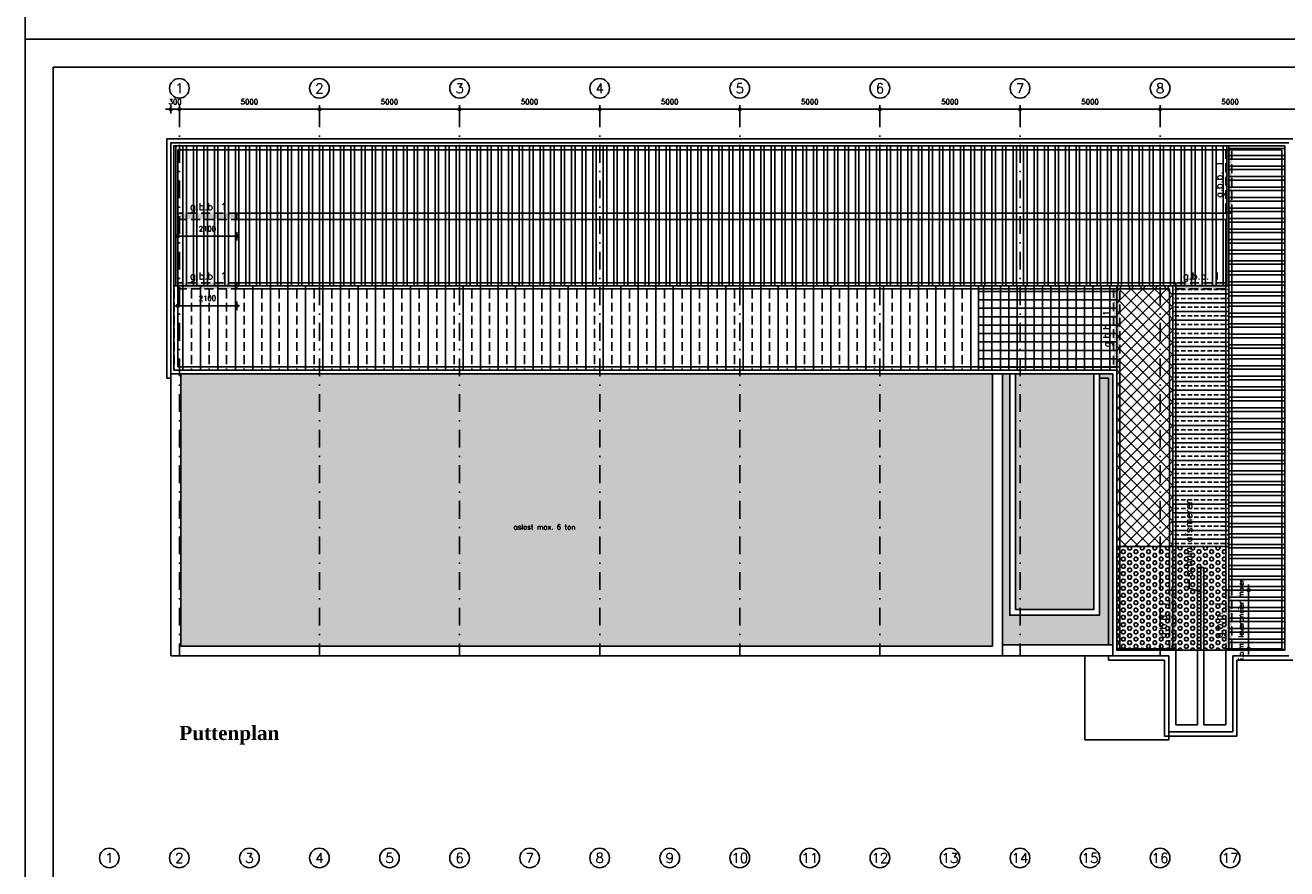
# Model space of a CAD drawing. Extents: x 0 to 139900, y 0 to 143500.
# Tile 3 of 34: x 0 to 45020, y 29806 to 59900. Entities that reach past the tile are written whole.
import ezdxf
from ezdxf.enums import TextEntityAlignment as Align

# ---------------------------------------------------------------- set-up
doc = ezdxf.new("R2010")
doc.units = 0
doc.header["$LTSCALE"] = 100
doc.header["$PDMODE"] = 3
doc.header["$PDSIZE"] = -3
doc.linetypes.add('DASHDOT2', pattern=[12.7, 6.35, -3.175, 0, -3.175])
doc.linetypes.add('HIDDEN2', pattern=[4.7625, 3.175, -1.5875])
doc.layers.get('0').update_dxf_attribs({"linetype": 'CONTINUOUS'})
doc.layers.get('DEFPOINTS').update_dxf_attribs({"linetype": 'CONTINUOUS'})
for name, color, linetype in [('A--A$1C-_CIRKEL', 3, 'CONTINUOUS'), ('A--A16--_F123-_SOLID', 27, 'CONTINUOUS'), ('A--A23--_F1---_ROOSTER', 8, 'CONTINUOUS'), ('A--L$2A-', 7, 'CONTINUOUS'), ('A--L$2A-_F123-', 1, 'CONTINUOUS'), ('A--L$7A-_STRAMIEN', 1, 'DASHDOT2'), ('A--L16--_F123-', 3, 'CONTINUOUS'), ('A--L33--_F123-', 7, 'CONTINUOUS'), ('A--M$1A-_F123-_MAATV', 7, 'CONTINUOUS'), ('A--T$1A-_F123-_0_18MM', 1, 'CONTINUOUS'), ('A--T$1A-_F123-_0_25MM', 2, 'CONTINUOUS')]:
    doc.layers.add(name, color=color, linetype=linetype)
doc.styles.add('0_18', font='ROMANS.shx', dxfattribs={"height": 180})
doc.styles.add('0_25', font='ROMANS.shx', dxfattribs={"height": 250})
doc.styles.add('ALFA-0_25', font='ROMANS')
doc.styles.add('DLV5', font='TIMESBD.TTF')
doc.styles.add('MISO', font='ROMANS.shx')
doc.dimstyles.new('DLV18', dxfattribs={"dimscale": 100, "dimtxt": 1.8, "dimasz": 1, "dimexe": 0, "dimexo": 0, "dimgap": 0, "dimtad": 0, "dimdec": 0, "dimrnd": 1, "dimzin": 0, "dimtxsty": 'MISO', "dimblk1": '$DIMDLV', "dimblk2": '$DIMDLV', "dimsah": 1, "dimcen": 0, "dimse1": 1, "dimse2": 1, "dimclrd": 256, "dimclre": 256, "dimclrt": 1, "dimazin": 3, "dimtfac": 1, "dimtdec": 0, "dimtix": 1, "dimtmove": 0, "dimatfit": 3, "dimtvp": 1.5, "dimtolj": 1, "dimtzin": 0})

# ---------------------------------------------------------------- blocks, each defined once
blk = doc.blocks.new('KA-A1-2X')
at = {"layer": 'A--L$2A-_F123-'}
blk.add_lwpolyline([(0, 0), (0, 594), (1261, 594), (1261, 0)], close=True, dxfattribs=at)
at = {"layer": 'A--L$2A-_F123-', "color": 4}
blk.add_lwpolyline([(10, 10), (1251, 10), (1251, 584), (10, 584)], close=True, dxfattribs=at)
blk = doc.blocks.new('$DIMDLV')
at = {"color": 0}
for p, q in [((-1, 0), (1, 0)), ((0, -1.5), (0, 1.5))]:
    blk.add_line(p, q, dxfattribs=at)
blk.add_circle((0, 0), 0.5, dxfattribs=at)
blk = doc.blocks.new('*D131')
at = {"layer": 'A--M$1A-_F123-_MAATV', "linetype": 'CONTINUOUS'}
blk.add_line((25600, 56900), (30400, 56900), dxfattribs=at)
at = {"layer": 'DEFPOINTS', "color": 0, "linetype": 'CONTINUOUS'}
for p in [(25500, 56900), (30500, 56900), (30500, 56900)]:
    blk.add_point(p, dxfattribs=at)
at = {"layer": 'A--M$1A-_F123-_MAATV', "linetype": 'CONTINUOUS', "xscale": 100, "yscale": 100, "zscale": 100, "rotation": 180}
blk.add_blockref('$DIMDLV', (25500, 56900), dxfattribs=at)
at = {"layer": 'A--M$1A-_F123-_MAATV', "linetype": 'CONTINUOUS', "xscale": 100, "yscale": 100, "zscale": 100}
blk.add_blockref('$DIMDLV', (30500, 56900), dxfattribs=at)
at = {"layer": 'A--M$1A-_F123-_MAATV', "color": 1, "linetype": 'CONTINUOUS', "insert": (28000, 57170), "char_height": 180, "attachment_point": 5, "style": 'MISO'}
blk.add_mtext('\\A1;5000', dxfattribs=at)
blk = doc.blocks.new('*D133')
at = {"layer": 'A--M$1A-_F123-_MAATV', "linetype": 'CONTINUOUS'}
blk.add_line((15600, 56900), (20400, 56900), dxfattribs=at)
at = {"layer": 'DEFPOINTS', "color": 0, "linetype": 'CONTINUOUS'}
for p in [(15500, 56900), (20500, 56900), (20500, 56900)]:
    blk.add_point(p, dxfattribs=at)
at = {"layer": 'A--M$1A-_F123-_MAATV', "linetype": 'CONTINUOUS', "xscale": 100, "yscale": 100, "zscale": 100, "rotation": 180}
blk.add_blockref('$DIMDLV', (15500, 56900), dxfattribs=at)
at = {"layer": 'A--M$1A-_F123-_MAATV', "linetype": 'CONTINUOUS', "xscale": 100, "yscale": 100, "zscale": 100}
blk.add_blockref('$DIMDLV', (20500, 56900), dxfattribs=at)
at = {"layer": 'A--M$1A-_F123-_MAATV', "color": 1, "linetype": 'CONTINUOUS', "insert": (18000, 57170), "char_height": 180, "attachment_point": 5, "style": 'MISO'}
blk.add_mtext('\\A1;5000', dxfattribs=at)
blk = doc.blocks.new('CIRKEL')
at = {"layer": 'A--A$1C-_CIRKEL'}
blk.add_circle((0, 0), 350, dxfattribs=at)
blk = doc.blocks.new('*D132')
at = {"layer": 'A--M$1A-_F123-_MAATV', "linetype": 'CONTINUOUS'}
blk.add_line((5600, 56900), (10400, 56900), dxfattribs=at)
at = {"layer": 'DEFPOINTS', "color": 0, "linetype": 'CONTINUOUS'}
for p in [(5500, 56900), (10500, 56900), (10500, 56900)]:
    blk.add_point(p, dxfattribs=at)
at = {"layer": 'A--M$1A-_F123-_MAATV', "linetype": 'CONTINUOUS', "xscale": 100, "yscale": 100, "zscale": 100, "rotation": 180}
blk.add_blockref('$DIMDLV', (5500, 56900), dxfattribs=at)
at = {"layer": 'A--M$1A-_F123-_MAATV', "linetype": 'CONTINUOUS', "xscale": 100, "yscale": 100, "zscale": 100}
blk.add_blockref('$DIMDLV', (10500, 56900), dxfattribs=at)
at = {"layer": 'A--M$1A-_F123-_MAATV', "color": 1, "linetype": 'CONTINUOUS', "insert": (8000, 57170), "char_height": 180, "attachment_point": 5, "style": 'MISO'}
blk.add_mtext('\\A1;5000', dxfattribs=at)
blk = doc.blocks.new('*D130')
at = {"layer": 'A--M$1A-_F123-_MAATV', "linetype": 'CONTINUOUS'}
for p, q in [((5100, 56900), (5000, 56900)), ((5200, 56900), (5500, 56900)), ((5600, 56900), (5700, 56900))]:
    blk.add_line(p, q, dxfattribs=at)
at = {"layer": 'DEFPOINTS', "color": 0, "linetype": 'CONTINUOUS'}
for p in [(5500, 56900), (5500, 56900), (5200, 55700)]:
    blk.add_point(p, dxfattribs=at)
at = {"layer": 'A--M$1A-_F123-_MAATV', "linetype": 'CONTINUOUS', "xscale": 100, "yscale": 100, "zscale": 100}
blk.add_blockref('$DIMDLV', (5200, 56900), dxfattribs=at)
at = {"layer": 'A--M$1A-_F123-_MAATV', "linetype": 'CONTINUOUS', "xscale": 100, "yscale": 100, "zscale": 100, "rotation": 180}
blk.add_blockref('$DIMDLV', (5500, 56900), dxfattribs=at)
at = {"layer": 'A--M$1A-_F123-_MAATV', "color": 1, "linetype": 'CONTINUOUS', "insert": (5350, 57170), "char_height": 180, "attachment_point": 5, "style": 'MISO'}
blk.add_mtext('\\A1;300', dxfattribs=at)
blk = doc.blocks.new('*D134')
at = {"layer": 'A--M$1A-_F123-_MAATV', "linetype": 'CONTINUOUS'}
blk.add_line((10600, 56900), (15400, 56900), dxfattribs=at)
at = {"layer": 'DEFPOINTS', "color": 0, "linetype": 'CONTINUOUS'}
for p in [(10500, 56900), (15500, 56900), (15500, 56900)]:
    blk.add_point(p, dxfattribs=at)
at = {"layer": 'A--M$1A-_F123-_MAATV', "linetype": 'CONTINUOUS', "xscale": 100, "yscale": 100, "zscale": 100, "rotation": 180}
blk.add_blockref('$DIMDLV', (10500, 56900), dxfattribs=at)
at = {"layer": 'A--M$1A-_F123-_MAATV', "linetype": 'CONTINUOUS', "xscale": 100, "yscale": 100, "zscale": 100}
blk.add_blockref('$DIMDLV', (15500, 56900), dxfattribs=at)
at = {"layer": 'A--M$1A-_F123-_MAATV', "color": 1, "linetype": 'CONTINUOUS', "insert": (13000, 57170), "char_height": 180, "attachment_point": 5, "style": 'MISO'}
blk.add_mtext('\\A1;5000', dxfattribs=at)
blk = doc.blocks.new('*D135')
at = {"layer": 'A--M$1A-_F123-_MAATV', "linetype": 'CONTINUOUS'}
blk.add_line((20600, 56900), (25400, 56900), dxfattribs=at)
at = {"layer": 'DEFPOINTS', "color": 0, "linetype": 'CONTINUOUS'}
for p in [(20500, 56900), (25500, 56900), (25500, 56900)]:
    blk.add_point(p, dxfattribs=at)
at = {"layer": 'A--M$1A-_F123-_MAATV', "linetype": 'CONTINUOUS', "xscale": 100, "yscale": 100, "zscale": 100, "rotation": 180}
blk.add_blockref('$DIMDLV', (20500, 56900), dxfattribs=at)
at = {"layer": 'A--M$1A-_F123-_MAATV', "linetype": 'CONTINUOUS', "xscale": 100, "yscale": 100, "zscale": 100}
blk.add_blockref('$DIMDLV', (25500, 56900), dxfattribs=at)
at = {"layer": 'A--M$1A-_F123-_MAATV', "color": 1, "linetype": 'CONTINUOUS', "insert": (23000, 57170), "char_height": 180, "attachment_point": 5, "style": 'MISO'}
blk.add_mtext('\\A1;5000', dxfattribs=at)
blk = doc.blocks.new('*D137')
at = {"layer": 'A--M$1A-_F123-_MAATV', "linetype": 'CONTINUOUS'}
blk.add_line((35600, 56900), (40400, 56900), dxfattribs=at)
at = {"layer": 'DEFPOINTS', "color": 0, "linetype": 'CONTINUOUS'}
for p in [(35500, 56900), (40500, 56900), (40500, 56900)]:
    blk.add_point(p, dxfattribs=at)
at = {"layer": 'A--M$1A-_F123-_MAATV', "linetype": 'CONTINUOUS', "xscale": 100, "yscale": 100, "zscale": 100, "rotation": 180}
blk.add_blockref('$DIMDLV', (35500, 56900), dxfattribs=at)
at = {"layer": 'A--M$1A-_F123-_MAATV', "linetype": 'CONTINUOUS', "xscale": 100, "yscale": 100, "zscale": 100}
blk.add_blockref('$DIMDLV', (40500, 56900), dxfattribs=at)
at = {"layer": 'A--M$1A-_F123-_MAATV', "color": 1, "linetype": 'CONTINUOUS', "insert": (38000, 57170), "char_height": 180, "attachment_point": 5, "style": 'MISO'}
blk.add_mtext('\\A1;5000', dxfattribs=at)
blk = doc.blocks.new('*D138')
at = {"layer": 'A--M$1A-_F123-_MAATV', "linetype": 'CONTINUOUS'}
blk.add_line((30600, 56900), (35400, 56900), dxfattribs=at)
at = {"layer": 'DEFPOINTS', "color": 0, "linetype": 'CONTINUOUS'}
for p in [(30500, 56900), (35500, 56900), (35500, 56900)]:
    blk.add_point(p, dxfattribs=at)
at = {"layer": 'A--M$1A-_F123-_MAATV', "linetype": 'CONTINUOUS', "xscale": 100, "yscale": 100, "zscale": 100, "rotation": 180}
blk.add_blockref('$DIMDLV', (30500, 56900), dxfattribs=at)
at = {"layer": 'A--M$1A-_F123-_MAATV', "linetype": 'CONTINUOUS', "xscale": 100, "yscale": 100, "zscale": 100}
blk.add_blockref('$DIMDLV', (35500, 56900), dxfattribs=at)
at = {"layer": 'A--M$1A-_F123-_MAATV', "color": 1, "linetype": 'CONTINUOUS', "insert": (33000, 57170), "char_height": 180, "attachment_point": 5, "style": 'MISO'}
blk.add_mtext('\\A1;5000', dxfattribs=at)
blk = doc.blocks.new('*D139')
at = {"layer": 'A--M$1A-_F123-_MAATV', "linetype": 'CONTINUOUS'}
blk.add_line((40600, 56900), (45400, 56900), dxfattribs=at)
at = {"layer": 'DEFPOINTS', "color": 0, "linetype": 'CONTINUOUS'}
for p in [(40500, 56900), (45500, 56900), (45500, 56900)]:
    blk.add_point(p, dxfattribs=at)
at = {"layer": 'A--M$1A-_F123-_MAATV', "linetype": 'CONTINUOUS', "xscale": 100, "yscale": 100, "zscale": 100, "rotation": 180}
blk.add_blockref('$DIMDLV', (40500, 56900), dxfattribs=at)
at = {"layer": 'A--M$1A-_F123-_MAATV', "linetype": 'CONTINUOUS', "xscale": 100, "yscale": 100, "zscale": 100}
blk.add_blockref('$DIMDLV', (45500, 56900), dxfattribs=at)
at = {"layer": 'A--M$1A-_F123-_MAATV', "color": 1, "linetype": 'CONTINUOUS', "insert": (43000, 57170), "char_height": 180, "attachment_point": 5, "style": 'MISO'}
blk.add_mtext('\\A1;5000', dxfattribs=at)
blk = doc.blocks.new('*D239')
at = {"layer": 'A--M$1A-_F123-_MAATV', "linetype": 'CONTINUOUS'}
for p, q in [((43660, 39850), (43660, 39950)), ((43660, 37650), (43660, 39750)), ((43660, 37550), (43660, 37450))]:
    blk.add_line(p, q, dxfattribs=at)
at = {"layer": 'DEFPOINTS', "color": 0, "linetype": 'CONTINUOUS'}
for p in [(43060, 39750), (43660, 39750), (43060, 37650)]:
    blk.add_point(p, dxfattribs=at)
at = {"layer": 'A--M$1A-_F123-_MAATV', "linetype": 'CONTINUOUS', "xscale": 100, "yscale": 100, "zscale": 100}
for p, rotation in [((43660, 39750), 270), ((43660, 37650), 90)]:
    blk.add_blockref('$DIMDLV', p, dxfattribs=dict(at, rotation=rotation))
at = {"layer": 'A--M$1A-_F123-_MAATV', "color": 1, "linetype": 'CONTINUOUS', "insert": (43390, 38700), "char_height": 180, "attachment_point": 5, "rotation": 90, "style": 'MISO'}
blk.add_mtext('\\A1;i.o.m. leverancier mixer', dxfattribs=at)
blk = doc.blocks.new('*D240')
at = {"layer": 'A--M$1A-_F123-_MAATV', "linetype": 'CONTINUOUS'}
blk.add_line((5550, 49890), (7450, 49890), dxfattribs=at)
at = {"layer": 'DEFPOINTS', "color": 0, "linetype": 'CONTINUOUS'}
for p in [(5450, 50490), (7550, 50490), (7550, 49890)]:
    blk.add_point(p, dxfattribs=at)
at = {"layer": 'A--M$1A-_F123-_MAATV', "linetype": 'CONTINUOUS', "xscale": 100, "yscale": 100, "zscale": 100, "rotation": 180}
blk.add_blockref('$DIMDLV', (5450, 49890), dxfattribs=at)
at = {"layer": 'A--M$1A-_F123-_MAATV', "linetype": 'CONTINUOUS', "xscale": 100, "yscale": 100, "zscale": 100}
blk.add_blockref('$DIMDLV', (7550, 49890), dxfattribs=at)
at = {"layer": 'A--M$1A-_F123-_MAATV', "color": 1, "linetype": 'CONTINUOUS', "insert": (6500, 50160), "char_height": 180, "attachment_point": 5, "style": 'MISO'}
blk.add_mtext('\\A1;2100', dxfattribs=at)
blk = doc.blocks.new('*D241')
at = {"layer": 'A--M$1A-_F123-_MAATV', "linetype": 'CONTINUOUS'}
blk.add_line((5550, 52370), (7450, 52370), dxfattribs=at)
at = {"layer": 'DEFPOINTS', "color": 0, "linetype": 'CONTINUOUS'}
for p in [(5450, 52970), (7550, 52970), (7550, 52370)]:
    blk.add_point(p, dxfattribs=at)
at = {"layer": 'A--M$1A-_F123-_MAATV', "linetype": 'CONTINUOUS', "xscale": 100, "yscale": 100, "zscale": 100, "rotation": 180}
blk.add_blockref('$DIMDLV', (5450, 52370), dxfattribs=at)
at = {"layer": 'A--M$1A-_F123-_MAATV', "linetype": 'CONTINUOUS', "xscale": 100, "yscale": 100, "zscale": 100}
blk.add_blockref('$DIMDLV', (7550, 52370), dxfattribs=at)
at = {"layer": 'A--M$1A-_F123-_MAATV', "color": 1, "linetype": 'CONTINUOUS', "insert": (6500, 52640), "char_height": 180, "attachment_point": 5, "style": 'MISO'}
blk.add_mtext('\\A1;2100', dxfattribs=at)
blk = doc.blocks.new('KA-A0-1X')
at = {"layer": 'A--L$2A-_F123-'}
blk.add_lwpolyline([(0, 0), (0, 841), (1399, 841), (1399, 0)], close=True, dxfattribs=at)

msp = doc.modelspace()

# ---------------------------------------------------------------- hatches: boundary and pattern name
at = {"layer": 'A--A23--_F1---_ROOSTER'}
h = msp.add_hatch(dxfattribs=at)
h.set_pattern_fill('ANSI32', color=256, scale=1000, angle=45, style=0, double=1)
h.set_pattern_definition([(90, (0, 0), (-375, 7e-14), []), (90, (125, 125), (-375, 7e-14), [])])
h.paths.add_polyline_path([(5300, 50600), (42950, 50600), (42950, 55600), (5300, 55600)])
h = msp.add_hatch(dxfattribs=at)
h.set_pattern_fill('ANSI32', color=256, scale=1000, angle=135, style=0, double=1)
h.set_pattern_definition([(180, (0, 0), (-7e-14, -375), []), (180, (-125, 125), (-7e-14, -375), [])])
h.paths.add_polyline_path([(44950, 55600), (42950, 55600), (42950, 37600), (44950, 37600)])
h = msp.add_hatch(dxfattribs=at)
h.set_pattern_fill('BRASS', color=256, scale=2500, angle=90, style=0, double=1)
h.set_pattern_definition([(90, (0, 0), (-625, 4e-14), []), (90, (-312.5, 2e-14), (-625, 4e-14), [312.5, -156.25])])
h.paths.add_polyline_path([(5300, 47600), (34022, 47600), (34022, 50600), (5300, 50600)])
h = msp.add_hatch(dxfattribs=at)
h.set_pattern_fill('_USER', color=256, scale=300, style=0, double=1, pattern_type=0)
h.set_pattern_definition([(0, (0, 0), (0, 300), []), (90, (0, 0), (-300, 2e-14), [])])
h.paths.add_polyline_path([(34022, 47600), (38950, 47600), (38950, 50600), (34022, 50600)])
h = msp.add_hatch(dxfattribs=at)
h.set_pattern_fill('_USER', color=256, scale=300, angle=45, style=0, double=1, pattern_type=0)
h.set_pattern_definition([(45, (0, 0), (-212.132, 212.132), []), (135, (0, 0), (-212.132, -212.132), [])])
h.paths.add_polyline_path([(38950, 41300), (40950, 41300), (40950, 50600), (38950, 50600)])
h = msp.add_hatch(dxfattribs=at)
h.set_pattern_fill('BRASS', color=256, scale=1250, style=0, double=1)
h.set_pattern_definition([(0, (0, 0), (0, 312.5), []), (0, (0, 156.25), (0, 312.5), [156.25, -78.125])])
h.paths.add_polyline_path([(40950, 50600), (42950, 50600), (42950, 41300), (40950, 41300)])
h = msp.add_hatch(dxfattribs=at)
h.set_pattern_fill('HEX', color=256, scale=600, style=0, double=1)
h.set_pattern_definition([(0, (0, 0), (0, 129.9038), [75, -150]), (120, (0, 0), (-112.5, -64.9519), [75, -150]), (60, (75, 0), (-112.5, 64.9519), [75, -150])])
h.paths.add_polyline_path([(38950, 41300), (42950, 41300), (42950, 37600), (38950, 37600)])

# ---------------------------------------------------------------- linework, layer by layer
at = {"layer": 'A--A16--_F123-_SOLID', "color": 25}
for points in [[(42840, 55450), (43060, 55450), (42840, 53190), (43060, 53190)], [(7550, 53190), (7550, 52970), (5450, 53190), (5450, 52970)], [(7550, 50710), (7550, 50490), (5450, 50710), (5450, 50490)], [(38840, 50490), (39060, 50490), (38840, 47710), (39060, 47710)], [(42840, 50710), (42840, 50490), (41060, 50710), (41060, 50490)], [(41060, 39750), (40840, 39750), (41060, 37650), (40840, 37650)], [(42840, 39750), (43060, 39750), (42840, 37650), (43060, 37650)]]:
    msp.add_solid(points, dxfattribs=at)
at = {"layer": 'A--A16--_F123-_SOLID', "color": 27}
for points in [[(5550, 37750), (5550, 47460), (34522, 37750), (34522, 47460)], [(34872, 47460), (35136, 47460), (34872, 37800), (35136, 38850)], [(35336, 39050), (35336, 47460), (38136, 39050), (38136, 47460)], [(38810, 37800), (38336, 38850), (38810, 47460), (38336, 47460)], [(34872, 37800), (35136, 38850), (38810, 37800), (38336, 38850)]]:
    msp.add_solid(points, dxfattribs=at)
at = {"layer": 'A--A23--_F1---_ROOSTER'}
msp.add_line((40950, 41300), (40950, 37600), dxfattribs=at)
for points in [[(5300, 50600), (42950, 50600), (42950, 55600), (5300, 55600)], [(44950, 55600), (42950, 55600), (42950, 37600), (44950, 37600)], [(5300, 47600), (34022, 47600), (34022, 50600), (5300, 50600)], [(34022, 47600), (38950, 47600), (38950, 50600), (34022, 50600)], [(38950, 41300), (40950, 41300), (40950, 50600), (38950, 50600)], [(40950, 50600), (42950, 50600), (42950, 41300), (40950, 41300)], [(38950, 41300), (42950, 41300), (42950, 37600), (38950, 37600)], [(37810, 34400), (40810, 34400), (40810, 37400), (37810, 37400)]]:
    msp.add_lwpolyline(points, close=True, dxfattribs=at)
at = {"layer": 'A--L$7A-_STRAMIEN'}
for p, q in [((5500, 56900), (5500, 37400)), ((10500, 56900), (10500, 37400)), ((15500, 56900), (15500, 37400)), ((20500, 56900), (20500, 37400)), ((25500, 56900), (25500, 37400)), ((30500, 56900), (30500, 37400)), ((35500, 56900), (35500, 37400)), ((40500, 56900), (40500, 37400))]:
    msp.add_line(p, q, dxfattribs=at)
at = {"layer": 'A--L16--_F123-', "color": 1}
for p, q in [((5050, 55850), (5050, 47310)), ((45240, 55850), (5050, 55850)), ((5200, 47310), (5050, 47310)), ((38660, 47310), (38336, 47310)), ((38660, 47310), (38660, 37800)), ((38660, 37400), (38660, 37250)), ((38660, 37250), (40660, 37250)), ((40660, 37250), (40660, 34540)), ((43240, 37250), (45240, 37250)), ((43240, 34540), (43240, 37250)), ((40660, 34540), (43240, 34540))]:
    msp.add_line(p, q, dxfattribs=at)
at = {"layer": 'A--L16--_F123-'}
for p, q in [((5200, 55700), (5200, 47460)), ((45090, 55700), (5200, 55700)), ((5450, 55450), (5450, 47710)), ((44840, 55450), (5450, 55450)), ((44840, 55450), (44840, 37650)), ((43060, 53190), (7550, 53190)), ((7550, 53190), (7550, 52970)), ((43060, 53190), (43060, 39750)), ((42840, 52970), (7550, 52970)), ((42840, 52970), (42840, 39750.6)), ((7550, 50710), (7550, 50490)), ((41060, 50710), (7550, 50710)), ((40840, 50490), (7550, 50490)), ((40840, 50490), (40840, 39750)), ((41060, 50710), (41060, 39750)), ((38810, 47460), (5200, 47460)), ((5200, 37400), (5200, 47460)), ((39060, 47710), (5450, 47710)), ((5550, 37750), (5550, 47460)), ((34522, 47460), (34522, 37750)), ((34872, 47460), (34872, 37400)), ((38810, 37400), (38810, 47460)), ((39060, 37650), (39060, 47710)), ((41840, 34940), (41840, 40550)), ((42060, 40550), (41840, 40550)), ((41950, 40550), (41950, 37600)), ((42060, 34940), (42060, 40550)), ((34872, 37400), (5200, 37400)), ((34522, 37750), (5550, 37750)), ((38810, 37400), (40810, 37400)), ((39060, 37650), (41060, 37650)), ((40810, 37400), (40810, 34690)), ((41060, 37650), (41060, 34940)), ((42840, 37650), (44840, 37650)), ((42840, 34940), (42840, 37650)), ((43090, 37400), (45090, 37400)), ((43090, 34690), (43090, 37400)), ((40810, 34690), (43090, 34690)), ((41060, 34940), (41840, 34940)), ((42060, 34940), (42840, 34940))]:
    msp.add_line(p, q, dxfattribs=at)
at = {"layer": 'A--L16--_F123-', "color": 2}
for p, q in [((34872, 37800), (38810, 37800)), ((34872, 37400), (38810, 37400))]:
    msp.add_line(p, q, dxfattribs=at)
at = {"layer": 'A--L16--_F123-'}
msp.add_lwpolyline([(35136, 47460), (35136, 38850), (38336, 38850), (38336, 47460)], dxfattribs=at)
msp.add_lwpolyline([(35336, 39050), (38136, 39050), (38136, 47460), (35336, 47460)], close=True, dxfattribs=at)
at = {"layer": 'A--L33--_F123-', "color": 3, "linetype": 'HIDDEN2'}
for points in [[(43060, 53190), (43060, 55450), (42840, 55450), (42840, 53190)], [(5450, 52970), (7550, 52970), (7550, 53190), (5450, 53190)], [(5450, 50490), (7550, 50490), (7550, 50710), (5450, 50710)], [(39060, 47710), (39060, 50490), (38840, 50490), (38840, 47710)], [(41060, 50490), (42840, 50490), (42840, 50710), (41060, 50710)], [(40840, 37650), (40840, 39750), (41060, 39750), (41060, 37650)], [(43060, 37650), (43060, 39750), (42840, 39750), (42840, 37650)]]:
    msp.add_lwpolyline(points, close=True, dxfattribs=at)
at = {"layer": 'A--T$1A-_F123-_0_25MM', "color": 7, "linetype": 'CONTINUOUS'}
msp.add_lwpolyline([(41950, 39682.2), (41533, 39819.2), (41533, 40125.4)], dxfattribs=at)

# ---------------------------------------------------------------- block references
ref = msp.add_blockref('CIRKEL', (3000, 30192))
ref.add_attrib('A', '1', dxfattribs={"layer": 'A--T$1A-_F123-_0_25MM', "height": 350, "style": 'ALFA-0_25'}).set_placement((3000, 30192), align=Align.MIDDLE_CENTER)
ref = msp.add_blockref('CIRKEL', (5500, 30192))
ref.add_attrib('A', '2', dxfattribs={"layer": 'A--T$1A-_F123-_0_25MM', "height": 350, "style": 'ALFA-0_25'}).set_placement((5500, 30192), align=Align.MIDDLE_CENTER)
ref = msp.add_blockref('CIRKEL', (8000, 30192))
ref.add_attrib('A', '3', dxfattribs={"layer": 'A--T$1A-_F123-_0_25MM', "height": 350, "style": 'ALFA-0_25'}).set_placement((8000, 30192), align=Align.MIDDLE_CENTER)
ref = msp.add_blockref('CIRKEL', (10500, 30192))
ref.add_attrib('A', '4', dxfattribs={"layer": 'A--T$1A-_F123-_0_25MM', "height": 350, "style": 'ALFA-0_25'}).set_placement((10500, 30192), align=Align.MIDDLE_CENTER)
ref = msp.add_blockref('CIRKEL', (13000, 30192))
ref.add_attrib('A', '5', dxfattribs={"layer": 'A--T$1A-_F123-_0_25MM', "height": 350, "style": 'ALFA-0_25'}).set_placement((13000, 30192), align=Align.MIDDLE_CENTER)
ref = msp.add_blockref('CIRKEL', (15500, 30192))
ref.add_attrib('A', '6', dxfattribs={"layer": 'A--T$1A-_F123-_0_25MM', "height": 350, "style": 'ALFA-0_25'}).set_placement((15500, 30192), align=Align.MIDDLE_CENTER)
ref = msp.add_blockref('CIRKEL', (18000, 30192))
ref.add_attrib('A', '7', dxfattribs={"layer": 'A--T$1A-_F123-_0_25MM', "height": 350, "style": 'ALFA-0_25'}).set_placement((18000, 30192), align=Align.MIDDLE_CENTER)
ref = msp.add_blockref('CIRKEL', (20500, 30192))
ref.add_attrib('A', '8', dxfattribs={"layer": 'A--T$1A-_F123-_0_25MM', "height": 350, "style": 'ALFA-0_25'}).set_placement((20500, 30192), align=Align.MIDDLE_CENTER)
ref = msp.add_blockref('CIRKEL', (23000, 30192))
ref.add_attrib('A', '9', dxfattribs={"layer": 'A--T$1A-_F123-_0_25MM', "height": 350, "style": 'ALFA-0_25'}).set_placement((23000, 30192), align=Align.MIDDLE_CENTER)
ref = msp.add_blockref('CIRKEL', (25500, 30192))
ref.add_attrib('A', '10', dxfattribs={"layer": 'A--T$1A-_F123-_0_25MM', "height": 350, "style": 'ALFA-0_25'}).set_placement((25500, 30192), align=Align.MIDDLE_CENTER)
ref = msp.add_blockref('CIRKEL', (28000, 30192))
ref.add_attrib('A', '11', dxfattribs={"layer": 'A--T$1A-_F123-_0_25MM', "height": 350, "style": 'ALFA-0_25'}).set_placement((28000, 30192), align=Align.MIDDLE_CENTER)
ref = msp.add_blockref('CIRKEL', (30500, 30192))
ref.add_attrib('A', '12', dxfattribs={"layer": 'A--T$1A-_F123-_0_25MM', "height": 350, "style": 'ALFA-0_25'}).set_placement((30500, 30192), align=Align.MIDDLE_CENTER)
ref = msp.add_blockref('CIRKEL', (33000, 30192))
ref.add_attrib('A', '13', dxfattribs={"layer": 'A--T$1A-_F123-_0_25MM', "height": 350, "style": 'ALFA-0_25'}).set_placement((33000, 30192), align=Align.MIDDLE_CENTER)
ref = msp.add_blockref('CIRKEL', (35500, 30192))
ref.add_attrib('A', '14', dxfattribs={"layer": 'A--T$1A-_F123-_0_25MM', "height": 350, "style": 'ALFA-0_25'}).set_placement((35500, 30192), align=Align.MIDDLE_CENTER)
ref = msp.add_blockref('CIRKEL', (38000, 30192))
ref.add_attrib('A', '15', dxfattribs={"layer": 'A--T$1A-_F123-_0_25MM', "height": 350, "style": 'ALFA-0_25'}).set_placement((38000, 30192), align=Align.MIDDLE_CENTER)
ref = msp.add_blockref('CIRKEL', (40500, 30192))
ref.add_attrib('A', '16', dxfattribs={"layer": 'A--T$1A-_F123-_0_25MM', "height": 350, "style": 'ALFA-0_25'}).set_placement((40500, 30192), align=Align.MIDDLE_CENTER)
ref = msp.add_blockref('CIRKEL', (43000, 30192))
ref.add_attrib('A', '17', dxfattribs={"layer": 'A--T$1A-_F123-_0_25MM', "height": 350, "style": 'ALFA-0_25'}).set_placement((43000, 30192), align=Align.MIDDLE_CENTER)
at = {"layer": 'A--L$2A-', "xscale": 100, "yscale": 100}
for name, p in [('KA-A0-1X', (0, 59400)), ('KA-A1-2X', (0, 0))]:
    msp.add_blockref(name, p, dxfattribs=at)
at = {"layer": 'A--M$1A-_F123-_MAATV'}
ref = msp.add_blockref('CIRKEL', (5500, 57650), dxfattribs=at)
ref.add_attrib('A', '1', dxfattribs={"layer": 'A--T$1A-_F123-_0_25MM', "height": 350, "style": 'ALFA-0_25'}).set_placement((5500, 57650), align=Align.MIDDLE_CENTER)
ref = msp.add_blockref('CIRKEL', (10500, 57650), dxfattribs=at)
ref.add_attrib('A', '2', dxfattribs={"layer": 'A--T$1A-_F123-_0_25MM', "height": 350, "style": 'ALFA-0_25'}).set_placement((10500, 57650), align=Align.MIDDLE_CENTER)
ref = msp.add_blockref('CIRKEL', (15500, 57650), dxfattribs=at)
ref.add_attrib('A', '3', dxfattribs={"layer": 'A--T$1A-_F123-_0_25MM', "height": 350, "style": 'ALFA-0_25'}).set_placement((15500, 57650), align=Align.MIDDLE_CENTER)
ref = msp.add_blockref('CIRKEL', (20500, 57650), dxfattribs=at)
ref.add_attrib('A', '4', dxfattribs={"layer": 'A--T$1A-_F123-_0_25MM', "height": 350, "style": 'ALFA-0_25'}).set_placement((20500, 57650), align=Align.MIDDLE_CENTER)
ref = msp.add_blockref('CIRKEL', (25500, 57650), dxfattribs=at)
ref.add_attrib('A', '5', dxfattribs={"layer": 'A--T$1A-_F123-_0_25MM', "height": 350, "style": 'ALFA-0_25'}).set_placement((25500, 57650), align=Align.MIDDLE_CENTER)
ref = msp.add_blockref('CIRKEL', (30500, 57650), dxfattribs=at)
ref.add_attrib('A', '6', dxfattribs={"layer": 'A--T$1A-_F123-_0_25MM', "height": 350, "style": 'ALFA-0_25'}).set_placement((30500, 57650), align=Align.MIDDLE_CENTER)
ref = msp.add_blockref('CIRKEL', (35500, 57650), dxfattribs=at)
ref.add_attrib('A', '7', dxfattribs={"layer": 'A--T$1A-_F123-_0_25MM', "height": 350, "style": 'ALFA-0_25'}).set_placement((35500, 57650), align=Align.MIDDLE_CENTER)
ref = msp.add_blockref('CIRKEL', (40500, 57650), dxfattribs=at)
ref.add_attrib('A', '8', dxfattribs={"layer": 'A--T$1A-_F123-_0_25MM', "height": 350, "style": 'ALFA-0_25'}).set_placement((40500, 57650), align=Align.MIDDLE_CENTER)

# ---------------------------------------------------------------- texts
at = {"layer": 'A--T$1A-_F123-_0_18MM', "color": 2, "style": '0_18'}
msp.add_text('aslast max. 6 ton', height=180, dxfattribs=at).set_placement((18529.1, 41909.9), align=Align.CENTER)
at = {"layer": 'A--T$1A-_F123-_0_25MM', "color": 3, "linetype": 'CONTINUOUS', "style": '0_25'}
for p in [(42640, 54406.4), (38640, 49072.7), (40640, 38700), (42640, 38700)]:
    msp.add_text('g.b.b. 1', height=250, rotation=90, dxfattribs=at).set_placement(p, align=Align.MIDDLE)
for p in [(6534.1, 53390), (6534.1, 50910), (41978.6, 50910)]:
    msp.add_text('g.b.b. 1', height=250, dxfattribs=at).set_placement(p, align=Align.MIDDLE)
at = {"layer": 'A--T$1A-_F123-_0_25MM', "linetype": 'CONTINUOUS', "style": '0_25'}
msp.add_text('schuin afsmeren', height=250, rotation=90, dxfattribs=at).set_placement((41639.3, 40214.6))
at = {"layer": 'A--T$1A-_F123-_0_25MM', "color": 7, "style": 'DLV5'}
msp.add_text('Puttenplan', height=500, dxfattribs=at).set_placement((5500, 34400))

# ---------------------------------------------------------------- dimensions: what is measured, and where the dimension line sits
at = {"layer": 'A--M$1A-_F123-_MAATV', "linetype": 'CONTINUOUS'}
for base, p1, p2, picture, middle in [((5500, 56900), (5200, 55700), (5500, 56900), '*D130', (5350, 57170)), ((10500, 56900), (5500, 56900), (10500, 56900), '*D132', (8000, 57170)), ((15500, 56900), (10500, 56900), (15500, 56900), '*D134', (13000, 57170)), ((20500, 56900), (15500, 56900), (20500, 56900), '*D133', (18000, 57170)), ((25500, 56900), (20500, 56900), (25500, 56900), '*D135', (23000, 57170)), ((30500, 56900), (25500, 56900), (30500, 56900), '*D131', (28000, 57170)), ((35500, 56900), (30500, 56900), (35500, 56900), '*D138', (33000, 57170)), ((40500, 56900), (35500, 56900), (40500, 56900), '*D137', (38000, 57170)), ((45500, 56900), (40500, 56900), (45500, 56900), '*D139', (43000, 57170)), ((7550, 52370), (5450, 52970), (7550, 52970), '*D241', (6500, 52640)), ((7550, 49890), (5450, 50490), (7550, 50490), '*D240', (6500, 50160))]:
    dim = msp.add_linear_dim(base=base, p1=p1, p2=p2, dimstyle='DLV18', dxfattribs=at)
    dim.commit()
    dim.dimension.update_dxf_attribs({"geometry": picture, "text_midpoint": middle})
dim = msp.add_linear_dim(base=(43660, 39750), p1=(43060, 37650), p2=(43060, 39750), angle=90, text='i.o.m. leverancier mixer', dimstyle='DLV18', dxfattribs=at)
dim.commit()
dim.dimension.update_dxf_attribs({"geometry": '*D239', "text_midpoint": (43390, 38700)})

doc.saveas('drawing.dxf')
